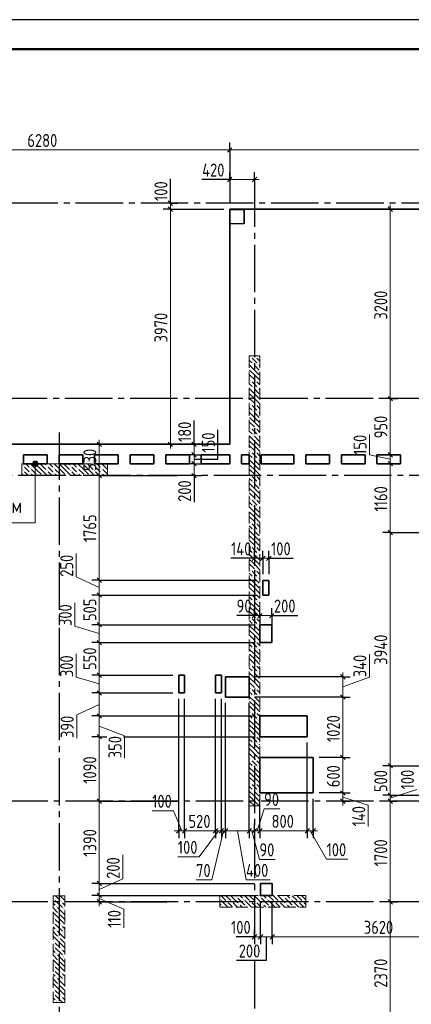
# Model space of a CAD drawing. Header units: millimetres. Extents: x 0 to 61017, y 0 to 42000.
# Tile 4 of 19: x 9837 to 16445, y 25370 to 42000. Entities that reach past the tile are written whole.
import ezdxf

# ---------------------------------------------------------------- set-up
doc = ezdxf.new("R2010")
doc.units = ezdxf.units.MM
doc.linetypes.add('______2', pattern=[270, 200, -70])
doc.linetypes.add('______5', pattern=[1100, 800, -100, 100, -100])
for name, color, linetype, lineweight in [('Standard', 7, 'Continuous', 25), ('ЖБ Пилон', 180, 'Continuous', 25), ('Оси', 40, '______5', 18), ('Примечания', 7, 'Continuous', 25), ('Размерная выноска', 7, 'Continuous', 13)]:
    doc.layers.add(name, color=color, linetype=linetype, lineweight=lineweight)
doc.layers.add('ЖБ Перекрытие верхний уровень', color=7, linetype='Continuous', lineweight=25, true_color=0xe0e0ff)
doc.layers.add('ЖБ Стена верхний уровень', color=7, linetype='Continuous', lineweight=25, true_color=0x006e00)
doc.styles.add('GOST 2.304-81', font='txt')

msp = doc.modelspace()

# ---------------------------------------------------------------- hatches: boundary and pattern name
at = {"layer": 'ЖБ Пилон', "linetype": 'Continuous', "lineweight": 18, "transparency": 33554687}
for points in [[(9890, 34463), (9897, 34470), (9903, 34463), (9897, 34457)], [(10010, 34423), (10017, 34430), (10023, 34423), (10017, 34417)], [(10100, 34500), (10097, 34497), (10094, 34500)], [(10290, 34463), (10297, 34470), (10303, 34463), (10297, 34457)], [(10410, 34423), (10417, 34430), (10423, 34423), (10417, 34417)], [(10500, 34500), (10497, 34497), (10494, 34500)], [(10690, 34463), (10697, 34470), (10703, 34463), (10697, 34457)], [(10810, 34423), (10817, 34430), (10823, 34423), (10817, 34417)], [(10900, 34500), (10897, 34497), (10894, 34500)], [(11090, 34463), (11097, 34470), (11103, 34463), (11097, 34457)], [(11210, 34423), (11217, 34430), (11223, 34423), (11217, 34417)], [(11300, 34500), (11297, 34497), (11294, 34500)], [(9890, 34383), (9897, 34390), (9903, 34383), (9897, 34377)], [(10010, 34343), (10017, 34350), (10023, 34343), (10017, 34337)], [(10130, 34303), (10137, 34310), (10143, 34303), (10140, 34300), (10134, 34300)], [(10210, 34303), (10217, 34310), (10223, 34303), (10220, 34300), (10214, 34300)], [(10290, 34383), (10297, 34390), (10303, 34383), (10297, 34377)], [(10410, 34343), (10417, 34350), (10423, 34343), (10417, 34337)], [(10530, 34303), (10537, 34310), (10543, 34303), (10540, 34300), (10534, 34300)], [(10610, 34303), (10617, 34310), (10623, 34303), (10620, 34300), (10614, 34300)], [(10690, 34383), (10697, 34390), (10703, 34383), (10697, 34377)], [(10810, 34343), (10817, 34350), (10823, 34343), (10817, 34337)], [(10930, 34303), (10937, 34310), (10943, 34303), (10940, 34300), (10934, 34300)], [(11010, 34303), (11017, 34310), (11023, 34303), (11020, 34300), (11014, 34300)], [(11090, 34383), (11097, 34390), (11103, 34383), (11097, 34377)], [(11210, 34343), (11217, 34350), (11223, 34343), (11217, 34337)], [(10410, 27143), (10417, 27150), (10423, 27143), (10417, 27137)], [(10530, 27103), (10537, 27110), (10543, 27103), (10537, 27097)], [(13215, 27148), (13217, 27150), (13223, 27143), (13217, 27137), (13215, 27139)], [(13330, 27103), (13337, 27110), (13343, 27103), (13337, 27097)], [(13410, 27103), (13417, 27110), (13423, 27103), (13417, 27097)], [(13490, 27183), (13497, 27190), (13503, 27183), (13497, 27177)], [(13610, 27143), (13617, 27150), (13623, 27143), (13617, 27137)], [(13730, 27103), (13737, 27110), (13743, 27103), (13737, 27097)], [(13810, 27103), (13817, 27110), (13823, 27103), (13817, 27097)], [(13890, 27183), (13897, 27190), (13903, 27183), (13897, 27177)], [(14010, 27143), (14017, 27150), (14023, 27143), (14017, 27137)], [(14130, 27103), (14137, 27110), (14143, 27103), (14137, 27097)], [(14210, 27103), (14217, 27110), (14223, 27103), (14217, 27097)], [(14290, 27183), (14297, 27190), (14303, 27183), (14297, 27177)], [(14410, 27143), (14417, 27150), (14423, 27143), (14417, 27137)], [(14530, 27103), (14537, 27110), (14543, 27103), (14537, 27097)], [(14610, 27103), (14617, 27110), (14623, 27103), (14617, 27097)], [(10450, 27023), (10457, 27030), (10463, 27023), (10457, 27017)], [(10570, 26983), (10577, 26990), (10583, 26983), (10577, 26977)], [(13250, 27023), (13257, 27030), (13263, 27023), (13257, 27017)], [(13530, 27063), (13537, 27070), (13543, 27063), (13537, 27057)], [(13650, 27023), (13657, 27030), (13663, 27023), (13657, 27017)], [(13930, 27063), (13937, 27070), (13943, 27063), (13937, 27057)], [(14050, 27023), (14057, 27030), (14063, 27023), (14057, 27017)], [(14330, 27063), (14337, 27070), (14343, 27063), (14337, 27057)], [(14450, 27023), (14457, 27030), (14463, 27023), (14457, 27017)], [(10410, 26823), (10417, 26830), (10423, 26823), (10417, 26817)], [(10490, 26903), (10497, 26910), (10503, 26903), (10497, 26897)], [(10410, 26743), (10417, 26750), (10423, 26743), (10417, 26737)], [(10450, 26623), (10457, 26630), (10463, 26623), (10457, 26617)], [(10530, 26703), (10537, 26710), (10543, 26703), (10537, 26697)], [(10490, 26503), (10497, 26510), (10503, 26503), (10497, 26497)], [(10570, 26583), (10577, 26590), (10583, 26583), (10577, 26577)], [(10410, 26423), (10417, 26430), (10423, 26423), (10417, 26417)], [(10410, 26343), (10417, 26350), (10423, 26343), (10417, 26337)], [(10530, 26303), (10537, 26310), (10543, 26303), (10537, 26297)], [(10450, 26223), (10457, 26230), (10463, 26223), (10457, 26217)], [(10490, 26103), (10497, 26110), (10503, 26103), (10497, 26097)], [(10570, 26183), (10577, 26190), (10583, 26183), (10577, 26177)], [(10410, 26023), (10417, 26030), (10423, 26023), (10417, 26017)], [(10410, 25943), (10417, 25950), (10423, 25943), (10417, 25937)], [(10450, 25823), (10457, 25830), (10463, 25823), (10457, 25817)], [(10530, 25903), (10537, 25910), (10543, 25903), (10537, 25897)], [(10570, 25783), (10577, 25790), (10583, 25783), (10577, 25777)], [(10410, 25623), (10417, 25630), (10423, 25623), (10417, 25617)], [(10490, 25703), (10497, 25710), (10503, 25703), (10497, 25697)], [(10410, 25543), (10417, 25550), (10423, 25543), (10417, 25537)], [(10530, 25503), (10537, 25510), (10543, 25503), (10537, 25497)], [(10450, 25423), (10457, 25430), (10463, 25423), (10457, 25417)]]:
    msp.add_hatch(color=7, dxfattribs=at).paths.add_polyline_path(points, flags=16)
at = {"layer": 'ЖБ Стена верхний уровень', "linetype": 'Continuous', "lineweight": 18, "transparency": 33554687}
for points in [[(13380, 38587), (13383, 38583), (13380, 38580)], [(13620, 38747), (13623, 38743), (13620, 38740)], [(13730, 36303), (13737, 36310), (13743, 36303), (13737, 36297)], [(13810, 36303), (13817, 36310), (13823, 36303), (13817, 36297)], [(13770, 36183), (13777, 36190), (13783, 36183), (13777, 36177)], [(13850, 36183), (13857, 36190), (13863, 36183), (13857, 36177)], [(13730, 35903), (13737, 35910), (13743, 35903), (13737, 35897)], [(13770, 35783), (13777, 35790), (13783, 35783), (13777, 35777)], [(13810, 35903), (13817, 35910), (13823, 35903), (13817, 35897)], [(13850, 35783), (13857, 35790), (13863, 35783), (13857, 35777)], [(13730, 35503), (13737, 35510), (13743, 35503), (13737, 35497)], [(13810, 35503), (13817, 35510), (13823, 35503), (13817, 35497)], [(13770, 35383), (13777, 35390), (13783, 35383), (13777, 35377)], [(13850, 35383), (13857, 35390), (13863, 35383), (13857, 35377)], [(13730, 35103), (13737, 35110), (13743, 35103), (13737, 35097)], [(13810, 35103), (13817, 35110), (13823, 35103), (13817, 35097)], [(13770, 34983), (13777, 34990), (13783, 34983), (13777, 34977)], [(13850, 34983), (13857, 34990), (13863, 34983), (13857, 34977)], [(13730, 34703), (13737, 34710), (13743, 34703), (13737, 34697)], [(13810, 34703), (13817, 34710), (13823, 34703), (13817, 34697)], [(13770, 34583), (13777, 34590), (13783, 34583), (13777, 34577)], [(13850, 34583), (13857, 34590), (13863, 34583), (13857, 34577)], [(13730, 34303), (13737, 34310), (13743, 34303), (13737, 34297)], [(13810, 34303), (13817, 34310), (13823, 34303), (13817, 34297)], [(13770, 34183), (13777, 34190), (13783, 34183), (13777, 34177)], [(13850, 34183), (13857, 34190), (13863, 34183), (13857, 34177)], [(13730, 33903), (13737, 33910), (13743, 33903), (13737, 33897)], [(13770, 33783), (13777, 33790), (13783, 33783), (13777, 33777)], [(13810, 33903), (13817, 33910), (13823, 33903), (13817, 33897)], [(13850, 33783), (13857, 33790), (13863, 33783), (13857, 33777)], [(13730, 33503), (13737, 33510), (13743, 33503), (13737, 33497)], [(13810, 33503), (13817, 33510), (13823, 33503), (13817, 33497)], [(13770, 33383), (13777, 33390), (13783, 33383), (13777, 33377)], [(13850, 33383), (13857, 33390), (13863, 33383), (13857, 33377)], [(13730, 33103), (13737, 33110), (13743, 33103), (13737, 33097)], [(13810, 33103), (13817, 33110), (13823, 33103), (13817, 33097)], [(13770, 32983), (13777, 32990), (13783, 32983), (13777, 32977)], [(13850, 32983), (13857, 32990), (13863, 32983), (13857, 32977)], [(13730, 32703), (13737, 32710), (13743, 32703), (13737, 32697)], [(13810, 32703), (13817, 32710), (13823, 32703), (13817, 32697)], [(13770, 32583), (13777, 32590), (13783, 32583), (13777, 32577)], [(13850, 32583), (13857, 32590), (13863, 32583), (13857, 32577)], [(13730, 32303), (13737, 32310), (13743, 32303), (13737, 32297)], [(13810, 32303), (13817, 32310), (13823, 32303), (13817, 32297)], [(13770, 32183), (13777, 32190), (13783, 32183), (13777, 32177)], [(13850, 32183), (13857, 32190), (13863, 32183), (13857, 32177)], [(13730, 31903), (13737, 31910), (13743, 31903), (13737, 31897)], [(13770, 31783), (13777, 31790), (13783, 31783), (13777, 31777)], [(13810, 31903), (13817, 31910), (13823, 31903), (13817, 31897)], [(13850, 31783), (13857, 31790), (13863, 31783), (13857, 31777)], [(13730, 31503), (13737, 31510), (13743, 31503), (13737, 31497)], [(13810, 31503), (13817, 31510), (13823, 31503), (13817, 31497)], [(13770, 31383), (13777, 31390), (13783, 31383), (13777, 31377)], [(13850, 31383), (13857, 31390), (13863, 31383), (13857, 31377)], [(13730, 31103), (13737, 31110), (13743, 31103), (13737, 31097)], [(13810, 31103), (13817, 31110), (13823, 31103), (13817, 31097)], [(13770, 30983), (13777, 30990), (13783, 30983), (13777, 30977)], [(13850, 30983), (13857, 30990), (13863, 30983), (13857, 30977)], [(13730, 30703), (13737, 30710), (13743, 30703), (13737, 30697)], [(13810, 30703), (13817, 30710), (13823, 30703), (13817, 30697)], [(13770, 30583), (13777, 30590), (13783, 30583), (13777, 30577)], [(13850, 30583), (13857, 30590), (13863, 30583), (13857, 30577)], [(13730, 30303), (13737, 30310), (13743, 30303), (13737, 30297)], [(13810, 30303), (13817, 30310), (13823, 30303), (13817, 30297)], [(13770, 30183), (13777, 30190), (13783, 30183), (13777, 30177)], [(13850, 30183), (13857, 30190), (13863, 30183), (13857, 30177)], [(13730, 29903), (13737, 29910), (13743, 29903), (13737, 29897)], [(13770, 29783), (13777, 29790), (13783, 29783), (13777, 29777)], [(13810, 29903), (13817, 29910), (13823, 29903), (13817, 29897)], [(13850, 29783), (13857, 29790), (13863, 29783), (13857, 29777)], [(13730, 29503), (13737, 29510), (13743, 29503), (13737, 29497)], [(13810, 29503), (13817, 29510), (13823, 29503), (13817, 29497)], [(13770, 29383), (13777, 29390), (13783, 29383), (13777, 29377)], [(13850, 29383), (13857, 29390), (13863, 29383), (13857, 29377)], [(13730, 29103), (13737, 29110), (13743, 29103), (13737, 29097)], [(13810, 29103), (13817, 29110), (13823, 29103), (13817, 29097)], [(13770, 28983), (13777, 28990), (13783, 28983), (13777, 28977)], [(13850, 28983), (13857, 28990), (13863, 28983), (13857, 28977)]]:
    msp.add_hatch(color=7, dxfattribs=at).paths.add_polyline_path(points, flags=16)
at = {"layer": 'Примечания', "linetype": 'Continuous', "lineweight": 13, "transparency": 33554687}
for points in [[(10055, 34500), (10145, 34500), (10139, 34522)], [(10055, 34500), (10139, 34522), (10061, 34522)], [(10061, 34477), (10145, 34500), (10055, 34500)], [(10061, 34522), (10139, 34522), (10122, 34539)], [(10061, 34522), (10122, 34539), (10078, 34539)], [(10061, 34477), (10139, 34477), (10145, 34500)], [(10078, 34461), (10139, 34477), (10061, 34477)], [(10078, 34539), (10122, 34539), (10100, 34545)], [(10078, 34461), (10122, 34461), (10139, 34477)], [(10122, 34461), (10078, 34461), (10100, 34455)]]:
    msp.add_hatch(color=7, dxfattribs=at).paths.add_polyline_path(points)

# ---------------------------------------------------------------- linework, layer by layer
at = {"layer": 'Standard', "color": 251, "linetype": 'Continuous', "lineweight": -3, "true_color": 0x656565, "transparency": 33554687}
for p, q in [((13380, 39800), (13380, 39925)), ((13380, 39800), (13380, 39675)), ((13380, 39800), (13380, 38900)), ((13380, 39300), (13380, 39425)), ((13800, 39300), (13800, 39425)), ((13380, 39300), (13380, 39175)), ((13380, 39300), (13380, 38900)), ((13800, 39300), (13800, 39175)), ((13800, 39300), (13800, 39300)), ((12380, 38900), (12255, 38900)), ((12380, 38800), (12255, 38800)), ((12380, 38900), (12505, 38900)), ((12380, 38900), (12380, 38900)), ((12380, 38800), (12505, 38800)), ((12380, 38800), (13280, 38800)), ((16090, 38800), (15965, 38800)), ((16090, 38800), (16215, 38800)), ((16090, 38800), (16187, 38800)), ((16090, 35600), (15965, 35600)), ((16090, 35600), (16215, 35600)), ((11180, 34830), (11055, 34830)), ((11180, 34830), (11305, 34830)), ((11180, 34830), (12302, 34830)), ((12380, 34830), (12255, 34830)), ((12380, 34830), (12505, 34830)), ((12380, 34830), (13310, 34830)), ((12780, 34830), (12655, 34830)), ((12780, 34830), (12905, 34830)), ((12780, 34830), (12878, 34830)), ((13163, 34830), (13280, 34830)), ((12780, 34650), (12655, 34650)), ((12780, 34650), (12905, 34650)), ((16090, 34650), (15965, 34650)), ((16090, 34650), (16215, 34650)), ((16090, 34650), (16165, 34650)), ((12780, 34500), (12655, 34500)), ((12780, 34500), (12905, 34500)), ((16090, 34500), (15965, 34500)), ((16090, 34500), (16215, 34500)), ((16090, 34500), (16165, 34500)), ((11180, 34300), (11055, 34300)), ((11180, 34300), (11305, 34300)), ((11180, 34300), (12495, 34300)), ((12780, 34300), (12655, 34300)), ((12780, 34300), (12905, 34300)), ((12780, 34300), (12780, 34300)), ((16090, 33340), (15965, 33340)), ((16090, 33340), (16215, 33340)), ((13800, 32903), (13800, 33028)), ((13940, 32903), (13940, 33028)), ((14040, 32903), (14040, 33028)), ((13800, 32903), (13800, 32778)), ((13800, 32903), (13800, 32903)), ((13940, 32903), (13940, 32778)), ((13940, 32903), (13940, 32633)), ((14040, 32903), (14040, 32778)), ((14040, 32903), (14040, 32633)), ((11180, 32533), (11055, 32533)), ((11180, 32533), (11305, 32533)), ((11180, 32283), (11055, 32283)), ((11180, 32283), (11305, 32283)), ((13800, 31936), (13800, 32061)), ((13800, 31936), (13800, 31811)), ((13800, 31936), (13800, 31936)), ((13890, 31936), (13890, 32061)), ((13890, 31936), (13890, 31811)), ((13890, 31936), (13890, 31730)), ((14090, 31936), (14090, 32061)), ((14090, 31936), (14090, 31811)), ((14090, 31936), (14090, 31730)), ((11180, 31780), (11055, 31780)), ((11180, 31780), (11305, 31780)), ((11180, 31480), (11055, 31480)), ((11180, 31480), (11305, 31480)), ((11180, 30930), (11055, 30930)), ((11180, 30930), (11305, 30930)), ((15290, 30900), (13810, 30900)), ((15290, 30900), (15165, 30900)), ((15290, 30900), (15415, 30900)), ((11180, 30630), (11055, 30630)), ((11180, 30630), (11305, 30630)), ((13710, 28300), (13710, 30460)), ((15290, 30560), (13810, 30560)), ((15290, 30560), (15165, 30560)), ((15290, 30560), (15415, 30560)), ((11180, 30240), (11055, 30240)), ((11180, 30240), (11305, 30240)), ((11180, 29890), (11055, 29890)), ((11180, 29890), (11305, 29890)), ((11180, 29890), (11304, 29890)), ((11588, 29890), (13790, 29890)), ((14690, 28300), (14690, 29790)), ((15290, 29540), (14890, 29540)), ((15290, 29540), (15165, 29540)), ((15290, 29540), (15415, 29540)), ((16090, 29400), (15965, 29400)), ((16090, 29400), (16215, 29400)), ((15290, 28940), (14890, 28940)), ((15290, 28940), (15165, 28940)), ((15290, 28940), (15415, 28940)), ((11180, 28800), (11055, 28800)), ((11180, 28800), (11305, 28800)), ((13890, 28300), (13890, 28840)), ((14790, 28300), (14790, 28840)), ((15290, 28800), (15165, 28800)), ((15290, 28800), (15415, 28800)), ((15290, 28800), (15290, 28800)), ((16090, 28900), (15965, 28900)), ((16090, 28800), (15965, 28800)), ((16090, 28900), (16215, 28900)), ((16090, 28900), (16990, 28900)), ((16090, 28800), (16215, 28800)), ((16090, 28800), (16168, 28800)), ((12520, 28300), (12520, 28425)), ((12520, 28300), (12520, 28175)), ((12620, 28300), (12620, 28425)), ((12620, 28300), (12620, 28175)), ((13140, 28300), (13140, 28425)), ((13140, 28300), (13140, 28175)), ((13240, 28300), (13240, 28425)), ((13240, 28300), (13240, 28175)), ((13310, 28300), (13310, 28425)), ((13310, 28300), (13310, 28175)), ((13710, 28300), (13710, 28425)), ((13710, 28300), (13710, 28175)), ((13800, 28300), (13800, 28425)), ((13800, 28300), (13800, 28175)), ((13800, 28300), (13800, 28300)), ((13890, 28300), (13890, 28425)), ((13890, 28300), (13890, 28175)), ((14690, 28300), (14690, 28425)), ((14690, 28300), (14690, 28175)), ((14790, 28300), (14790, 28425)), ((14790, 28300), (14790, 28175)), ((11180, 27410), (11055, 27410)), ((11180, 27410), (11305, 27410)), ((11180, 27210), (11055, 27210)), ((11180, 27210), (11305, 27210)), ((11180, 27100), (11055, 27100)), ((11180, 27100), (11305, 27100)), ((16090, 27100), (15965, 27100)), ((16090, 27100), (16215, 27100)), ((16090, 27100), (16109, 27100)), ((13800, 26510), (13800, 26635)), ((13900, 26510), (13900, 26635)), ((14100, 26510), (14100, 26635)), ((13800, 26510), (13800, 26385)), ((13800, 26510), (13800, 26510)), ((13900, 26510), (13900, 26385)), ((14100, 26510), (14100, 26385))]:
    msp.add_line(p, q, dxfattribs=at)
at = {"layer": 'Standard', "color": 7, "linetype": 'Continuous', "lineweight": 13, "transparency": 33554687}
for p, q in [((7100, 39800), (13380, 39800)), ((13380, 39800), (22060, 39800)), ((13380, 39300), (13305, 39300)), ((13800, 39300), (13380, 39300)), ((13800, 39300), (13875, 39300)), ((12380, 38900), (12380, 38975)), ((12380, 38800), (12380, 34830)), ((16090, 38800), (16090, 38875)), ((16090, 35600), (16090, 34650)), ((15740, 34650), (15740, 34994)), ((11180, 34830), (11180, 34905)), ((11180, 34830), (11180, 34300)), ((12380, 34830), (12380, 34755)), ((12780, 34830), (12780, 34905)), ((12780, 34650), (12780, 34830)), ((12780, 34500), (12780, 34650)), ((16090, 34575), (15740, 34650)), ((16090, 34650), (16090, 34500)), ((12780, 34300), (12780, 34500)), ((16090, 34500), (16090, 33340)), ((12780, 34300), (12780, 34225)), ((16090, 33340), (16090, 29400)), ((10789, 32591), (10789, 32982)), ((13800, 32903), (13725, 32903)), ((13800, 32903), (13940, 32903)), ((13940, 32903), (14040, 32903)), ((14040, 32903), (14115, 32903)), ((11180, 32408), (10789, 32591)), ((11180, 32533), (11180, 32283)), ((11180, 32283), (11180, 31780)), ((10765, 31759), (10765, 32150)), ((13800, 31936), (13725, 31936)), ((13800, 31936), (13890, 31936)), ((13890, 31936), (14090, 31936)), ((14090, 31936), (14165, 31936)), ((11180, 31780), (11180, 31480)), ((11180, 31630), (10765, 31759)), ((11180, 31480), (11180, 30930)), ((10788, 30896), (10788, 31287)), ((15737, 30894), (15737, 31285)), ((15290, 30900), (15290, 30975)), ((11180, 30780), (10788, 30896)), ((11180, 30930), (11180, 30630)), ((15290, 30900), (15290, 30560)), ((15290, 30730), (15737, 30894)), ((11180, 30630), (11180, 30240)), ((11180, 30435), (10798, 30258)), ((10798, 30258), (10798, 29867)), ((11180, 30240), (11180, 29890)), ((11180, 30065), (11605, 29902)), ((11180, 29890), (11180, 28800)), ((11605, 29902), (11605, 29526)), ((16090, 29400), (16090, 28900)), ((15290, 28940), (15290, 28800)), ((16090, 28850), (16540, 29000)), ((11180, 28800), (11180, 27410)), ((15290, 28870), (15719, 28734)), ((15290, 28800), (15290, 28725)), ((16090, 28900), (16090, 28800)), ((16090, 28800), (16090, 27100)), ((12432, 28639), (12072, 28639)), ((12570, 28300), (12432, 28639)), ((13845, 28300), (13961, 28670)), ((13961, 28670), (14227, 28670)), ((15719, 28734), (15719, 28375)), ((12520, 28300), (12445, 28300)), ((12620, 28300), (12520, 28300)), ((13190, 28300), (12864, 27861)), ((13275, 28300), (13079, 27470)), ((13240, 28300), (13140, 28300)), ((13310, 28300), (13240, 28300)), ((13510, 28300), (13656, 27472)), ((13800, 28300), (13710, 28300)), ((13755, 28300), (13882, 27818)), ((13890, 28300), (13800, 28300)), ((14790, 28300), (14690, 28300)), ((14740, 28300), (15015, 27820)), ((14790, 28300), (14865, 28300)), ((11575, 27489), (11575, 27896)), ((12864, 27861), (12505, 27861)), ((13882, 27818), (14148, 27818)), ((15015, 27820), (15374, 27820)), ((11180, 27310), (11575, 27489)), ((13079, 27470), (12813, 27470)), ((13656, 27472), (14063, 27472)), ((11180, 27410), (11180, 27210)), ((11180, 27210), (11180, 27100)), ((11180, 27155), (11593, 26976)), ((11180, 27100), (11180, 27025)), ((11593, 26976), (11593, 26663)), ((16090, 27100), (16090, 24730)), ((13800, 26510), (13725, 26510)), ((14100, 26510), (17720, 26510))]:
    msp.add_line(p, q, dxfattribs=at)
at = {"layer": 'Standard', "color": 7, "linetype": 'Continuous', "lineweight": 25, "transparency": 33554687}
for p, q in [((13342, 39762), (13417, 39838)), ((13417, 39338), (13342, 39262)), ((13838, 39338), (13762, 39262)), ((12342, 38938), (12417, 38862)), ((12342, 38838), (12417, 38762)), ((16053, 38838), (16127, 38762)), ((16053, 35638), (16127, 35562)), ((11142, 34867), (11217, 34792)), ((12342, 34867), (12417, 34792)), ((12817, 34792), (12742, 34867)), ((12817, 34612), (12742, 34688)), ((16053, 34688), (16127, 34612)), ((12817, 34462), (12742, 34538)), ((16053, 34538), (16127, 34462)), ((11142, 34338), (11217, 34262)), ((12817, 34262), (12742, 34338)), ((16053, 33377), (16127, 33302)), ((13762, 32865), (13838, 32940)), ((13902, 32865), (13978, 32940)), ((14002, 32865), (14078, 32940)), ((11142, 32571), (11217, 32496)), ((11142, 32321), (11217, 32246)), ((13762, 31898), (13838, 31973)), ((13853, 31898), (13927, 31973)), ((14053, 31898), (14127, 31973)), ((11142, 31817), (11217, 31743)), ((11142, 31517), (11217, 31443)), ((11142, 30967), (11217, 30892)), ((15253, 30938), (15327, 30862)), ((11142, 30667), (11217, 30592)), ((15253, 30597), (15327, 30522)), ((11142, 30277), (11217, 30202)), ((11142, 29928), (11217, 29853)), ((15253, 29577), (15327, 29502)), ((16053, 29438), (16127, 29362)), ((15253, 28977), (15327, 28902)), ((16053, 28938), (16127, 28862)), ((11142, 28838), (11217, 28762)), ((15253, 28838), (15327, 28762)), ((16053, 28838), (16127, 28762)), ((12558, 28338), (12483, 28262)), ((12658, 28338), (12583, 28262)), ((13178, 28338), (13102, 28262)), ((13278, 28338), (13202, 28262)), ((13348, 28338), (13273, 28262)), ((13748, 28338), (13673, 28262)), ((13838, 28338), (13762, 28262)), ((13927, 28338), (13853, 28262)), ((14727, 28338), (14653, 28262)), ((14827, 28338), (14753, 28262)), ((11142, 27448), (11217, 27372)), ((11142, 27248), (11217, 27172)), ((11142, 27138), (11217, 27063)), ((16053, 27138), (16127, 27063)), ((13762, 26472), (13838, 26548)), ((13862, 26472), (13938, 26548)), ((14062, 26472), (14138, 26548))]:
    msp.add_line(p, q, dxfattribs=at)
at = {"layer": 'Standard', "color": 7, "linetype": 'Continuous', "lineweight": 13, "transparency": 33554687}
msp.add_lwpolyline([(0, 0), (59400, 0), (59400, 42000), (0, 42000), (0, 0)], close=True, dxfattribs=at)
for points in [[(0, 42000), (0, 0), (59400, 0), (59400, 42000), (0, 42000)], [(59400, 42000), (0, 42000), (0, 0), (59400, 0), (59400, 42000)], [(12380, 38900), (12380, 38830), (12380, 38830), (12380, 38800)], [(16090, 38800), (16090, 36829), (16090, 36829), (16090, 36137), (16090, 36137), (16090, 35600)], [(11180, 34300), (11180, 34274), (11180, 34274), (11180, 33823), (11180, 33823), (11180, 33588), (11180, 33588), (11180, 33539), (11180, 33539), (11180, 32533)], [(15290, 30560), (15290, 29785), (15290, 29785), (15290, 29540)], [(15290, 29540), (15290, 29089), (15290, 29089), (15290, 28940)], [(13140, 28300), (12764, 28300), (12764, 28300), (12620, 28300)], [(13710, 28300), (13319, 28300), (13319, 28300), (13310, 28300)], [(14690, 28300), (14358, 28300), (14358, 28300), (14052, 28300), (14052, 28300), (13890, 28300)], [(13800, 26510), (13838, 26510), (13838, 26510), (13900, 26510)], [(13900, 26510), (14082, 26510), (14082, 26510), (14100, 26510)]]:
    msp.add_lwpolyline(points, dxfattribs=at)
at = {"layer": 'Standard', "color": 7, "linetype": 'Continuous', "lineweight": 25, "transparency": 33554687}
msp.add_lwpolyline([(0, 42000), (0, 0), (59400, 0), (59400, 42000), (0, 42000)], dxfattribs=at)
at = {"layer": 'Standard', "color": 7, "linetype": 'Continuous', "lineweight": 50, "transparency": 33554687}
msp.add_lwpolyline([(2000, 41500), (58900, 41500), (58900, 500), (2000, 500), (2000, 41500)], close=True, dxfattribs=at)
at = {"layer": 'Standard', "color": 251, "linetype": 'Continuous', "lineweight": -3, "true_color": 0x656565, "transparency": 33554687}
for points in [[(16090, 35600), (16147, 35600), (16147, 35600), (16156, 35600)], [(12780, 34650), (13161, 34650), (13161, 34650), (13280, 34650)], [(12780, 34500), (13089, 34500), (13089, 34500), (13280, 34500)], [(16090, 33340), (16275, 33340), (16275, 33340), (16990, 33340)], [(11180, 32533), (11260, 32533), (11260, 32533), (11267, 32533), (11267, 32533), (11322, 32533), (11322, 32533), (13840, 32533)], [(11180, 32283), (11273, 32283), (11273, 32283), (11281, 32283), (11281, 32283), (11344, 32283), (11344, 32283), (13840, 32283)], [(11180, 31780), (11300, 31780), (11300, 31780), (11310, 31780), (11310, 31780), (11388, 31780), (11388, 31780), (13790, 31780)], [(11180, 31480), (11316, 31480), (11316, 31480), (11327, 31480), (11327, 31480), (11414, 31480), (11414, 31480), (13790, 31480)], [(11180, 30930), (11346, 30930), (11346, 30930), (11359, 30930), (11359, 30930), (11462, 30930), (11462, 30930), (12420, 30930)], [(11180, 30630), (11362, 30630), (11362, 30630), (11376, 30630), (11376, 30630), (11489, 30630), (11489, 30630), (12420, 30630)], [(12520, 28300), (12520, 28522), (12520, 28522), (12520, 30530)], [(12620, 28300), (12620, 28494), (12620, 28494), (12620, 30530)], [(13140, 28300), (13140, 28349), (13140, 28349), (13140, 30530)], [(13240, 28300), (13240, 28321), (13240, 28321), (13240, 30530)], [(13310, 28300), (13310, 28302), (13310, 28302), (13310, 30460)], [(11180, 30240), (11383, 30240), (11383, 30240), (11398, 30240), (11398, 30240), (11523, 30240), (11523, 30240), (13790, 30240)], [(16090, 29400), (16498, 29400), (16498, 29400), (18740, 29400)], [(11180, 28800), (11460, 28800), (11460, 28800), (11481, 28800), (11481, 28800), (12495, 28800)], [(11180, 27410), (11534, 27410), (11534, 27410), (13800, 27410)], [(11180, 27210), (11545, 27210), (11545, 27210), (13800, 27210)], [(13900, 26510), (13900, 26527), (13900, 26527), (13900, 26527), (13900, 26527), (13900, 26527), (13900, 26527), (13900, 26527), (13900, 26527), (13900, 26705), (13900, 26705), (13900, 27110)], [(14100, 26510), (14100, 26527), (14100, 26527), (14100, 26527), (14100, 26527), (14100, 26527), (14100, 26527), (14100, 26527), (14100, 26527), (14100, 26772), (14100, 26772), (14100, 27110)], [(11180, 27100), (11551, 27100), (11551, 27100), (12319, 27100)]]:
    msp.add_lwpolyline(points, dxfattribs=at)
at = {"layer": 'ЖБ Перекрытие верхний уровень', "color": 7, "linetype": 'Continuous', "lineweight": 35, "transparency": 33554687}
for p, q in [((22060, 38800), (13380, 38800)), ((13380, 38800), (13380, 34830)), ((13380, 34830), (7100, 34830)), ((9900, 34500), (9900, 34650)), ((9900, 34650), (10300, 34650)), ((10300, 34650), (10300, 34500)), ((10500, 34650), (10900, 34650)), ((10500, 34500), (10500, 34650)), ((10900, 34650), (10900, 34500)), ((11100, 34500), (11100, 34650)), ((11100, 34650), (11500, 34650)), ((11500, 34650), (11500, 34500)), ((11700, 34650), (12100, 34650)), ((11700, 34500), (11700, 34650)), ((12100, 34650), (12100, 34500)), ((12300, 34500), (12300, 34650)), ((12300, 34650), (12700, 34650)), ((12700, 34650), (12700, 34500)), ((12900, 34650), (13380, 34650)), ((12900, 34500), (12900, 34650)), ((13380, 34650), (13380, 34500)), ((13580, 34500), (13580, 34650)), ((13580, 34650), (13710, 34650)), ((13710, 34650), (13710, 34500)), ((13910, 34650), (14465, 34650)), ((13910, 34500), (13910, 34650)), ((14465, 34650), (14465, 34500)), ((14665, 34500), (14665, 34650)), ((14665, 34650), (15065, 34650)), ((15065, 34650), (15065, 34500)), ((15265, 34650), (15665, 34650)), ((15265, 34500), (15265, 34650)), ((15665, 34650), (15665, 34500)), ((15865, 34500), (15865, 34650)), ((15865, 34650), (16265, 34650)), ((16265, 34650), (16265, 34500)), ((10300, 34500), (9900, 34500)), ((10900, 34500), (10500, 34500)), ((11500, 34500), (11100, 34500)), ((12100, 34500), (11700, 34500)), ((12700, 34500), (12300, 34500)), ((13380, 34500), (12900, 34500)), ((13710, 34500), (13580, 34500)), ((14465, 34500), (13910, 34500)), ((15065, 34500), (14665, 34500)), ((15665, 34500), (15265, 34500)), ((16265, 34500), (15865, 34500)), ((14040, 32530), (13940, 32530)), ((13940, 32530), (13940, 32280)), ((14040, 32280), (14040, 32530)), ((13940, 32280), (14040, 32280)), ((14090, 31780), (13890, 31780)), ((13890, 31780), (13890, 31480)), ((14090, 31480), (14090, 31780)), ((13890, 31480), (14090, 31480)), ((12620, 30930), (12520, 30930)), ((12520, 30930), (12520, 30630)), ((12620, 30630), (12620, 30930)), ((13240, 30930), (13140, 30930)), ((13140, 30930), (13140, 30630)), ((13240, 30630), (13240, 30930)), ((13710, 30900), (13310, 30900)), ((13310, 30900), (13310, 30560)), ((13710, 30560), (13710, 30900)), ((12520, 30630), (12620, 30630)), ((13140, 30630), (13240, 30630)), ((13310, 30560), (13710, 30560)), ((14690, 30240), (13890, 30240)), ((13890, 30240), (13890, 29890)), ((14690, 29890), (14690, 30240)), ((13890, 29890), (14690, 29890)), ((14790, 29540), (13890, 29540)), ((13890, 29540), (13890, 28940)), ((14790, 28940), (14790, 29540)), ((13890, 28940), (14790, 28940)), ((14100, 27410), (13900, 27410)), ((13900, 27410), (13900, 27210)), ((14100, 27210), (14100, 27410)), ((13900, 27210), (14100, 27210))]:
    msp.add_line(p, q, dxfattribs=at)
at = {"layer": 'ЖБ Пилон', "color": 253, "linetype": '______2', "lineweight": 13, "true_color": 0xa0a0a0, "transparency": 33554687}
for p, q in [((11320, 34500), (9870, 34500)), ((9870, 34500), (9870, 34300)), ((11320, 34300), (11320, 34500)), ((9870, 34300), (11320, 34300)), ((10400, 27200), (10400, 25400)), ((10600, 27200), (10400, 27200)), ((10600, 25400), (10600, 27200)), ((14665, 27210), (13215, 27210)), ((13215, 27210), (13215, 27010)), ((14665, 27010), (14665, 27210)), ((13215, 27010), (14665, 27010)), ((10400, 25400), (10600, 25400))]:
    msp.add_line(p, q, dxfattribs=at)
at = {"layer": 'ЖБ Пилон', "color": 9, "linetype": 'Continuous', "lineweight": 18, "true_color": 0xc7c7c7, "transparency": 33554687}
for p, q in [((9870, 34490), (9877, 34483)), ((9957, 34403), (9917, 34443)), ((9940, 34500), (9997, 34443)), ((10117, 34403), (10020, 34500)), ((10117, 34483), (10197, 34403)), ((10197, 34483), (10180, 34500)), ((10197, 34483), (10277, 34403)), ((10260, 34500), (10277, 34483)), ((10357, 34403), (10317, 34443)), ((10340, 34500), (10397, 34443)), ((10517, 34403), (10420, 34500)), ((10517, 34483), (10597, 34403)), ((10597, 34483), (10580, 34500)), ((10597, 34483), (10677, 34403)), ((10660, 34500), (10677, 34483)), ((10757, 34403), (10717, 34443)), ((10740, 34500), (10797, 34443)), ((10917, 34403), (10820, 34500)), ((10917, 34483), (10997, 34403)), ((10997, 34483), (10980, 34500)), ((10997, 34483), (11077, 34403)), ((11060, 34500), (11077, 34483)), ((11157, 34403), (11117, 34443)), ((11140, 34500), (11197, 34443)), ((11317, 34403), (11220, 34500)), ((11317, 34483), (11320, 34480)), ((9870, 34410), (9877, 34403)), ((9870, 34330), (9900, 34300)), ((9917, 34363), (9980, 34300)), ((9997, 34363), (9957, 34403)), ((10037, 34403), (10117, 34323)), ((10037, 34323), (10060, 34300)), ((10117, 34403), (10197, 34323)), ((10197, 34403), (10300, 34300)), ((10317, 34363), (10380, 34300)), ((10397, 34363), (10357, 34403)), ((10437, 34403), (10517, 34323)), ((10437, 34323), (10460, 34300)), ((10517, 34403), (10597, 34323)), ((10597, 34403), (10700, 34300)), ((10717, 34363), (10780, 34300)), ((10797, 34363), (10757, 34403)), ((10837, 34403), (10917, 34323)), ((10837, 34323), (10860, 34300)), ((10917, 34403), (10997, 34323)), ((10997, 34403), (11100, 34300)), ((11117, 34363), (11180, 34300)), ((11197, 34363), (11157, 34403)), ((11237, 34403), (11317, 34323)), ((11237, 34323), (11260, 34300)), ((11317, 34403), (11320, 34400)), ((10437, 27123), (10557, 27003)), ((10440, 27200), (10517, 27123)), ((10520, 27200), (10597, 27123)), ((13237, 27203), (13317, 27123)), ((13237, 27123), (13350, 27010)), ((13317, 27203), (13310, 27210)), ((13317, 27203), (13397, 27123)), ((13390, 27210), (13397, 27203)), ((13397, 27203), (13517, 27083)), ((13470, 27210), (13477, 27203)), ((13517, 27163), (13637, 27043)), ((13557, 27203), (13550, 27210)), ((13597, 27163), (13557, 27203)), ((13637, 27203), (13717, 27123)), ((13637, 27123), (13750, 27010)), ((13717, 27203), (13710, 27210)), ((13717, 27203), (13797, 27123)), ((13790, 27210), (13797, 27203)), ((13797, 27203), (13917, 27083)), ((13870, 27210), (13877, 27203)), ((13917, 27163), (14037, 27043)), ((13957, 27203), (13950, 27210)), ((13997, 27163), (13957, 27203)), ((14037, 27203), (14117, 27123)), ((14037, 27123), (14150, 27010)), ((14117, 27203), (14110, 27210)), ((14117, 27203), (14197, 27123)), ((14190, 27210), (14197, 27203)), ((14197, 27203), (14317, 27083)), ((14270, 27210), (14277, 27203)), ((14317, 27163), (14437, 27043)), ((14357, 27203), (14350, 27210)), ((14397, 27163), (14357, 27203)), ((14437, 27203), (14517, 27123)), ((14437, 27123), (14550, 27010)), ((14517, 27203), (14510, 27210)), ((14517, 27203), (14597, 27123)), ((14590, 27210), (14597, 27203)), ((14597, 27203), (14665, 27135)), ((10400, 27080), (10437, 27043)), ((10400, 27000), (10477, 26923)), ((10597, 26883), (10477, 27003)), ((10597, 27043), (10557, 27083)), ((10600, 27040), (10597, 27043)), ((10597, 26963), (10600, 26960)), ((13215, 27065), (13237, 27043)), ((13397, 27043), (13357, 27083)), ((13430, 27010), (13397, 27043)), ((13437, 27083), (13510, 27010)), ((13557, 27043), (13590, 27010)), ((13797, 27043), (13757, 27083)), ((13830, 27010), (13797, 27043)), ((13837, 27083), (13910, 27010)), ((13957, 27043), (13990, 27010)), ((14197, 27043), (14157, 27083)), ((14230, 27010), (14197, 27043)), ((14237, 27083), (14310, 27010)), ((14357, 27043), (14390, 27010)), ((14597, 27043), (14557, 27083)), ((14630, 27010), (14597, 27043)), ((14637, 27083), (14665, 27055)), ((10517, 26803), (10400, 26920)), ((10437, 26803), (10517, 26723)), ((10517, 26883), (10597, 26803)), ((10517, 26803), (10597, 26723)), ((10597, 26883), (10600, 26880)), ((10597, 26803), (10600, 26800)), ((10400, 26680), (10437, 26643)), ((10437, 26723), (10557, 26603)), ((10597, 26643), (10557, 26683)), ((10600, 26640), (10597, 26643)), ((10400, 26600), (10477, 26523)), ((10517, 26403), (10400, 26520)), ((10597, 26483), (10477, 26603)), ((10517, 26483), (10597, 26403)), ((10597, 26563), (10600, 26560)), ((10597, 26483), (10600, 26480)), ((10400, 26280), (10437, 26243)), ((10437, 26403), (10517, 26323)), ((10437, 26323), (10557, 26203)), ((10517, 26403), (10597, 26323)), ((10597, 26243), (10557, 26283)), ((10597, 26403), (10600, 26400)), ((10400, 26200), (10477, 26123)), ((10517, 26003), (10400, 26120)), ((10597, 26083), (10477, 26203)), ((10600, 26240), (10597, 26243)), ((10597, 26163), (10600, 26160)), ((10437, 26003), (10517, 25923)), ((10517, 26083), (10597, 26003)), ((10517, 26003), (10597, 25923)), ((10597, 26083), (10600, 26080)), ((10597, 26003), (10600, 26000)), ((10400, 25880), (10437, 25843)), ((10400, 25800), (10477, 25723)), ((10437, 25923), (10557, 25803)), ((10597, 25683), (10477, 25803)), ((10597, 25843), (10557, 25883)), ((10600, 25840), (10597, 25843)), ((10517, 25603), (10400, 25720)), ((10517, 25683), (10597, 25603)), ((10597, 25763), (10600, 25760)), ((10597, 25683), (10600, 25680)), ((10400, 25480), (10437, 25443)), ((10437, 25603), (10517, 25523)), ((10437, 25523), (10557, 25403)), ((10517, 25603), (10597, 25523)), ((10597, 25443), (10557, 25483)), ((10597, 25603), (10600, 25600)), ((10400, 25400), (10400, 25400)), ((10480, 25400), (10477, 25403)), ((10600, 25440), (10597, 25443))]:
    msp.add_line(p, q, dxfattribs=at)
at = {"layer": 'ЖБ Стена верхний уровень', "color": 251, "linetype": '______2', "lineweight": 13, "true_color": 0x656565, "transparency": 33554687}
for p, q in [((13381, 38787), (13380, 38783)), ((13380, 38783), (13380, 38780)), ((13380, 38780), (13380, 38570)), ((13383, 38790), (13381, 38787)), ((13385, 38793), (13383, 38790)), ((13387, 38795), (13385, 38793)), ((13390, 38797), (13387, 38795)), ((13393, 38799), (13390, 38797)), ((13390, 38782), (13391, 38783)), ((13390, 38780), (13390, 38782)), ((13390, 38570), (13390, 38780)), ((13391, 38785), (13392, 38786)), ((13391, 38783), (13391, 38785)), ((13392, 38786), (13394, 38788)), ((13397, 38800), (13393, 38799)), ((13394, 38788), (13395, 38789)), ((13395, 38789), (13397, 38789)), ((13400, 38800), (13397, 38800)), ((13397, 38789), (13398, 38790)), ((13398, 38790), (13400, 38790)), ((13610, 38800), (13400, 38800)), ((13400, 38790), (13610, 38790)), ((13613, 38800), (13610, 38800)), ((13610, 38790), (13612, 38790)), ((13612, 38790), (13613, 38789)), ((13617, 38799), (13613, 38800)), ((13613, 38789), (13615, 38789)), ((13615, 38789), (13616, 38788)), ((13616, 38788), (13618, 38786)), ((13620, 38797), (13617, 38799)), ((13618, 38786), (13619, 38785)), ((13619, 38785), (13619, 38783)), ((13619, 38783), (13620, 38782)), ((13623, 38795), (13620, 38797)), ((13620, 38782), (13620, 38780)), ((13620, 38780), (13620, 38570)), ((13625, 38793), (13623, 38795)), ((13627, 38790), (13625, 38793)), ((13629, 38787), (13627, 38790)), ((13630, 38783), (13629, 38787)), ((13630, 38780), (13630, 38783)), ((13630, 38570), (13630, 38780)), ((13380, 38570), (13380, 38567)), ((13380, 38567), (13381, 38563)), ((13381, 38563), (13383, 38560)), ((13383, 38560), (13385, 38557)), ((13385, 38557), (13387, 38555)), ((13387, 38555), (13390, 38553)), ((13390, 38568), (13390, 38570)), ((13391, 38567), (13390, 38568)), ((13390, 38553), (13393, 38551)), ((13391, 38565), (13391, 38567)), ((13392, 38564), (13391, 38565)), ((13394, 38562), (13392, 38564)), ((13393, 38551), (13397, 38550)), ((13395, 38561), (13394, 38562)), ((13397, 38561), (13395, 38561)), ((13398, 38560), (13397, 38561)), ((13397, 38550), (13400, 38550)), ((13400, 38560), (13398, 38560)), ((13610, 38560), (13400, 38560)), ((13400, 38550), (13610, 38550)), ((13612, 38560), (13610, 38560)), ((13610, 38550), (13613, 38550)), ((13613, 38561), (13612, 38560)), ((13615, 38561), (13613, 38561)), ((13613, 38550), (13617, 38551)), ((13616, 38562), (13615, 38561)), ((13618, 38564), (13616, 38562)), ((13617, 38551), (13620, 38553)), ((13619, 38565), (13618, 38564)), ((13620, 38568), (13619, 38567)), ((13619, 38567), (13619, 38565)), ((13620, 38570), (13620, 38568)), ((13620, 38553), (13623, 38555)), ((13623, 38555), (13625, 38557)), ((13625, 38557), (13627, 38560)), ((13627, 38560), (13629, 38563)), ((13629, 38563), (13630, 38567)), ((13630, 38567), (13630, 38570)), ((13710, 36320), (13710, 34500)), ((13890, 36320), (13710, 36320)), ((13890, 34500), (13890, 36320)), ((13710, 34500), (13710, 28720)), ((13890, 28720), (13890, 34500)), ((13710, 28720), (13890, 28720))]:
    msp.add_line(p, q, dxfattribs=at)
at = {"layer": 'ЖБ Стена верхний уровень', "color": 9, "linetype": 'Continuous', "lineweight": 18, "true_color": 0xc7c7c7, "transparency": 33554687}
for p, q in [((13400, 38800), (13410, 38790)), ((13570, 38790), (13560, 38800)), ((13380, 38740), (13390, 38730)), ((13390, 38650), (13380, 38660)), ((13620, 38660), (13630, 38650)), ((13400, 38560), (13410, 38550)), ((13480, 38560), (13490, 38550)), ((13620, 38580), (13630, 38570)), ((13797, 36243), (13757, 36283)), ((13837, 36283), (13890, 36230)), ((13880, 36320), (13890, 36310)), ((13710, 36250), (13757, 36203)), ((13797, 36083), (13710, 36170)), ((13837, 36203), (13797, 36243)), ((13797, 36163), (13877, 36083)), ((13877, 36163), (13890, 36150)), ((13717, 36003), (13710, 36010)), ((13710, 35930), (13717, 35923)), ((13717, 36083), (13797, 36003)), ((13717, 36003), (13797, 35923)), ((13797, 36083), (13877, 36003)), ((13797, 36003), (13890, 35910)), ((13710, 35850), (13757, 35803)), ((13797, 35683), (13710, 35770)), ((13797, 35843), (13757, 35883)), ((13837, 35803), (13797, 35843)), ((13797, 35763), (13877, 35683)), ((13837, 35883), (13890, 35830)), ((13877, 35763), (13890, 35750)), ((13717, 35603), (13710, 35610)), ((13717, 35683), (13797, 35603)), ((13717, 35603), (13797, 35523)), ((13797, 35683), (13877, 35603)), ((13797, 35603), (13890, 35510)), ((13710, 35530), (13717, 35523)), ((13710, 35450), (13757, 35403)), ((13797, 35443), (13757, 35483)), ((13837, 35403), (13797, 35443)), ((13837, 35483), (13890, 35430)), ((13797, 35283), (13710, 35370)), ((13717, 35283), (13797, 35203)), ((13797, 35363), (13877, 35283)), ((13797, 35283), (13877, 35203)), ((13877, 35363), (13890, 35350)), ((13717, 35203), (13710, 35210)), ((13710, 35130), (13717, 35123)), ((13717, 35203), (13797, 35123)), ((13797, 35203), (13890, 35110)), ((13710, 35050), (13757, 35003)), ((13797, 34883), (13710, 34970)), ((13797, 35043), (13757, 35083)), ((13837, 35003), (13797, 35043)), ((13797, 34963), (13877, 34883)), ((13837, 35083), (13890, 35030)), ((13877, 34963), (13890, 34950)), ((13717, 34803), (13710, 34810)), ((13717, 34883), (13797, 34803)), ((13717, 34803), (13797, 34723)), ((13797, 34883), (13877, 34803)), ((13797, 34803), (13890, 34710)), ((13710, 34730), (13717, 34723)), ((13710, 34650), (13757, 34603)), ((13797, 34643), (13757, 34683)), ((13837, 34603), (13797, 34643)), ((13837, 34683), (13890, 34630)), ((13780, 34500), (13710, 34570)), ((13717, 34483), (13797, 34403)), ((13797, 34483), (13780, 34500)), ((13797, 34563), (13860, 34500)), ((13797, 34483), (13877, 34403)), ((13860, 34500), (13877, 34483)), ((13877, 34563), (13890, 34550)), ((13717, 34403), (13710, 34410)), ((13710, 34330), (13717, 34323)), ((13717, 34403), (13797, 34323)), ((13797, 34243), (13757, 34283)), ((13797, 34403), (13890, 34310)), ((13837, 34283), (13890, 34230)), ((13710, 34250), (13757, 34203)), ((13797, 34083), (13710, 34170)), ((13837, 34203), (13797, 34243)), ((13797, 34163), (13877, 34083)), ((13877, 34163), (13890, 34150)), ((13717, 34003), (13710, 34010)), ((13710, 33930), (13717, 33923)), ((13717, 34083), (13797, 34003)), ((13717, 34003), (13797, 33923)), ((13797, 34083), (13877, 34003)), ((13797, 34003), (13890, 33910)), ((13710, 33850), (13757, 33803)), ((13797, 33683), (13710, 33770)), ((13797, 33843), (13757, 33883)), ((13837, 33803), (13797, 33843)), ((13797, 33763), (13877, 33683)), ((13837, 33883), (13890, 33830)), ((13877, 33763), (13890, 33750)), ((13717, 33603), (13710, 33610)), ((13717, 33683), (13797, 33603)), ((13717, 33603), (13797, 33523)), ((13797, 33683), (13877, 33603)), ((13797, 33603), (13890, 33510)), ((13710, 33530), (13717, 33523)), ((13710, 33450), (13757, 33403)), ((13797, 33443), (13757, 33483)), ((13837, 33403), (13797, 33443)), ((13837, 33483), (13890, 33430)), ((13797, 33283), (13710, 33370)), ((13717, 33283), (13797, 33203)), ((13797, 33363), (13877, 33283)), ((13797, 33283), (13877, 33203)), ((13877, 33363), (13890, 33350)), ((13717, 33203), (13710, 33210)), ((13710, 33130), (13717, 33123)), ((13717, 33203), (13797, 33123)), ((13797, 33203), (13890, 33110)), ((13710, 33050), (13757, 33003)), ((13797, 32883), (13710, 32970)), ((13797, 33043), (13757, 33083)), ((13837, 33003), (13797, 33043)), ((13797, 32963), (13877, 32883)), ((13837, 33083), (13890, 33030)), ((13877, 32963), (13890, 32950)), ((13717, 32803), (13710, 32810)), ((13717, 32883), (13797, 32803)), ((13717, 32803), (13797, 32723)), ((13797, 32883), (13877, 32803)), ((13797, 32803), (13890, 32710)), ((13710, 32730), (13717, 32723)), ((13710, 32650), (13757, 32603)), ((13797, 32643), (13757, 32683)), ((13837, 32603), (13797, 32643)), ((13837, 32683), (13890, 32630)), ((13797, 32483), (13710, 32570)), ((13717, 32483), (13797, 32403)), ((13797, 32563), (13877, 32483)), ((13797, 32483), (13877, 32403)), ((13877, 32563), (13890, 32550)), ((13717, 32403), (13710, 32410)), ((13710, 32330), (13717, 32323)), ((13717, 32403), (13797, 32323)), ((13797, 32243), (13757, 32283)), ((13797, 32403), (13890, 32310)), ((13837, 32283), (13890, 32230)), ((13710, 32250), (13757, 32203)), ((13797, 32083), (13710, 32170)), ((13837, 32203), (13797, 32243)), ((13797, 32163), (13877, 32083)), ((13877, 32163), (13890, 32150)), ((13717, 32003), (13710, 32010)), ((13710, 31930), (13717, 31923)), ((13717, 32083), (13797, 32003)), ((13717, 32003), (13797, 31923)), ((13797, 32083), (13877, 32003)), ((13797, 32003), (13890, 31910)), ((13710, 31850), (13757, 31803)), ((13797, 31683), (13710, 31770)), ((13797, 31843), (13757, 31883)), ((13837, 31803), (13797, 31843)), ((13837, 31883), (13890, 31830)), ((13717, 31603), (13710, 31610)), ((13717, 31683), (13797, 31603)), ((13717, 31603), (13797, 31523)), ((13797, 31763), (13877, 31683)), ((13797, 31683), (13877, 31603)), ((13797, 31603), (13890, 31510)), ((13877, 31763), (13890, 31750)), ((13710, 31530), (13717, 31523)), ((13710, 31450), (13757, 31403)), ((13797, 31443), (13757, 31483)), ((13837, 31403), (13797, 31443)), ((13837, 31483), (13890, 31430)), ((13797, 31283), (13710, 31370)), ((13717, 31283), (13797, 31203)), ((13797, 31363), (13877, 31283)), ((13797, 31283), (13877, 31203)), ((13877, 31363), (13890, 31350)), ((13717, 31203), (13710, 31210)), ((13710, 31130), (13717, 31123)), ((13717, 31203), (13797, 31123)), ((13797, 31203), (13890, 31110)), ((13710, 31050), (13757, 31003)), ((13797, 30883), (13710, 30970)), ((13797, 31043), (13757, 31083)), ((13837, 31003), (13797, 31043)), ((13797, 30963), (13877, 30883)), ((13837, 31083), (13890, 31030)), ((13877, 30963), (13890, 30950)), ((13717, 30803), (13710, 30810)), ((13717, 30883), (13797, 30803)), ((13717, 30803), (13797, 30723)), ((13797, 30883), (13877, 30803)), ((13797, 30803), (13890, 30710)), ((13710, 30730), (13717, 30723)), ((13710, 30650), (13757, 30603)), ((13797, 30643), (13757, 30683)), ((13837, 30603), (13797, 30643)), ((13837, 30683), (13890, 30630)), ((13797, 30483), (13710, 30570)), ((13717, 30483), (13797, 30403)), ((13797, 30563), (13877, 30483)), ((13797, 30483), (13877, 30403)), ((13877, 30563), (13890, 30550)), ((13717, 30403), (13710, 30410)), ((13710, 30330), (13717, 30323)), ((13717, 30403), (13797, 30323)), ((13797, 30243), (13757, 30283)), ((13797, 30403), (13890, 30310)), ((13837, 30283), (13890, 30230)), ((13710, 30250), (13757, 30203)), ((13797, 30083), (13710, 30170)), ((13837, 30203), (13797, 30243)), ((13797, 30163), (13877, 30083)), ((13877, 30163), (13890, 30150)), ((13717, 30003), (13710, 30010)), ((13717, 30083), (13797, 30003)), ((13717, 30003), (13797, 29923)), ((13797, 30083), (13877, 30003)), ((13797, 30003), (13890, 29910)), ((13710, 29930), (13717, 29923)), ((13710, 29850), (13757, 29803)), ((13797, 29683), (13710, 29770)), ((13797, 29843), (13757, 29883)), ((13837, 29803), (13797, 29843)), ((13837, 29883), (13890, 29830)), ((13717, 29603), (13710, 29610)), ((13717, 29683), (13797, 29603)), ((13717, 29603), (13797, 29523)), ((13797, 29763), (13877, 29683)), ((13797, 29683), (13877, 29603)), ((13797, 29603), (13890, 29510)), ((13877, 29763), (13890, 29750)), ((13710, 29530), (13717, 29523)), ((13710, 29450), (13757, 29403)), ((13797, 29443), (13757, 29483)), ((13837, 29403), (13797, 29443)), ((13837, 29483), (13890, 29430)), ((13797, 29283), (13710, 29370)), ((13717, 29283), (13797, 29203)), ((13797, 29363), (13877, 29283)), ((13797, 29283), (13877, 29203)), ((13877, 29363), (13890, 29350)), ((13717, 29203), (13710, 29210)), ((13710, 29130), (13717, 29123)), ((13717, 29203), (13797, 29123)), ((13797, 29203), (13890, 29110)), ((13710, 29050), (13757, 29003)), ((13797, 28883), (13710, 28970)), ((13797, 29043), (13757, 29083)), ((13837, 29003), (13797, 29043)), ((13797, 28963), (13877, 28883)), ((13837, 29083), (13890, 29030)), ((13877, 28963), (13890, 28950)), ((13717, 28803), (13710, 28810)), ((13717, 28883), (13797, 28803)), ((13717, 28803), (13797, 28723)), ((13797, 28883), (13877, 28803)), ((13797, 28803), (13880, 28720)), ((13710, 28730), (13717, 28723))]:
    msp.add_line(p, q, dxfattribs=at)
at = {"layer": 'Оси', "color": 8, "linetype": '______5', "lineweight": -3, "transparency": 33554687}
for p, q in [((13800, 39300), (13800, 16970)), ((43480, 38900), (4600, 38900)), ((43300, 35600), (4600, 35600)), ((10500, 35030), (10500, 16970)), ((50210, 34300), (4600, 34300)), ((50210, 34300), (4600, 34300)), ((49910, 28800), (4600, 28800)), ((49910, 27100), (4600, 27100))]:
    msp.add_line(p, q, dxfattribs=at)
at = {"layer": 'Примечания', "color": 7, "linetype": 'Continuous', "lineweight": 13, "transparency": 33554687}
for p, q in [((10055, 34500), (10055, 34500)), ((10100, 34545), (10100, 34545)), ((10100, 34455), (10100, 34455)), ((10145, 34500), (10145, 34500))]:
    msp.add_line(p, q, dxfattribs=at)
msp.add_lwpolyline([(6891, 33503), (10100, 33503), (10100, 34500)], dxfattribs=at)
msp.add_circle((10100, 34500), 45, dxfattribs=at)
at = {"layer": 'Размерная выноска', "color": 7, "linetype": 'Continuous', "lineweight": 25, "transparency": 33554687}
for p, q in [((12380, 38900), (12380, 39310)), ((13410, 39300), (12910, 39300)), ((12780, 34830), (12780, 35230)), ((12780, 34300), (12780, 33850)), ((13800, 32903), (13400, 32903)), ((14040, 32903), (14450, 32903)), ((13800, 31936), (13500, 31936)), ((14090, 31936), (14530, 31936)), ((13800, 26510), (13490, 26510))]:
    msp.add_line(p, q, dxfattribs=at)
for points in [[(12780, 34575), (13180, 34575), (13180, 35075)], [(13995, 26510), (13995, 26110), (13495, 26110)]]:
    msp.add_lwpolyline(points, dxfattribs=at)

# ---------------------------------------------------------------- texts
at = {"layer": 'Standard', "color": 7, "linetype": 'Continuous', "lineweight": 25, "transparency": 33554687, "char_height": 220, "attachment_point": 7, "style": 'GOST 2.304-81'}
for s, insert, width in [('6280', (9966, 39850), 672.63), ('420', (12916, 39350), 531.97), ('140', (13403, 32953), 485.07), ('100', (14078, 32953), 485.08), ('90', (13497, 31986), 391.32), ('200', (14127, 31986), 531.97), ('100', (12072, 28689), 485.08), ('90', (13961, 28720), 391.31), ('520', (12685, 28350), 516.4), ('800', (14087, 28350), 531.97), ('100', (12505, 27911), 485.09), ('90', (13882, 27868), 391.31), ('100', (15015, 27870), 485.09), ('70', (12813, 27520), 391.31), ('400', (13656, 27522), 531.97), ('100', (13403, 26560), 485.07), ('3620', (15644, 26560), 657.06), ('200', (13533, 26160), 531.96)]:
    msp.add_mtext(s, dxfattribs=dict(at, insert=insert, width=width))
at = {"layer": 'Standard', "color": 7, "linetype": 'Continuous', "lineweight": 25, "transparency": 33554687, "char_height": 220, "attachment_point": 7, "rotation": 90, "style": 'GOST 2.304-81'}
for s, insert, width in [('100', (12330, 38938), 485.08), ('3200', (16040, 36934), 657.05), ('3970', (12330, 36549), 657.05), ('180', (12730, 34867), 485.09), ('950', (16040, 34930), 516.38), ('150', (13130, 34688), 469.5), ('150', (15690, 34650), 469.51), ('530', (11130, 34377), 500.83), ('200', (12730, 33856), 531.97), ('1160', (16040, 33693), 578.85), ('1765', (11130, 33174), 610.16), ('250', (10739, 32591), 516.38), ('505', (11130, 31844), 500.81), ('300', (10715, 31759), 516.4), ('3940', (16040, 31104), 657.06), ('550', (11130, 31017), 500.81), ('300', (10738, 30896), 516.4), ('340', (15687, 30894), 516.4), ('1020', (15240, 29800), 625.74), ('390', (10748, 29867), 516.39), ('350', (11555, 29526), 500.83), ('1090', (11130, 29095), 625.74), ('600', (15240, 29037), 531.97), ('500', (16040, 28954), 516.4), ('100', (16490, 29000), 485.08), ('140', (15669, 28375), 485.08), ('1390', (11130, 27863), 610.16), ('1700', (16040, 27700), 625.74), ('200', (11525, 27489), 531.97), ('110', (11543, 26663), 438.19), ('2370', (16040, 25649), 657.05)]:
    msp.add_mtext(s, dxfattribs=dict(at, insert=insert, width=width))
at = {"layer": 'Примечания', "color": 7, "linetype": 'Continuous', "lineweight": 25, "transparency": 33554687, "insert": (6891, 33598), "char_height": 250, "width": 3189.08, "attachment_point": 7, "style": 'GOST 2.304-81'}
msp.add_mtext('Терморазьем\\~400х150мм', dxfattribs=at)

doc.saveas('drawing.dxf')
